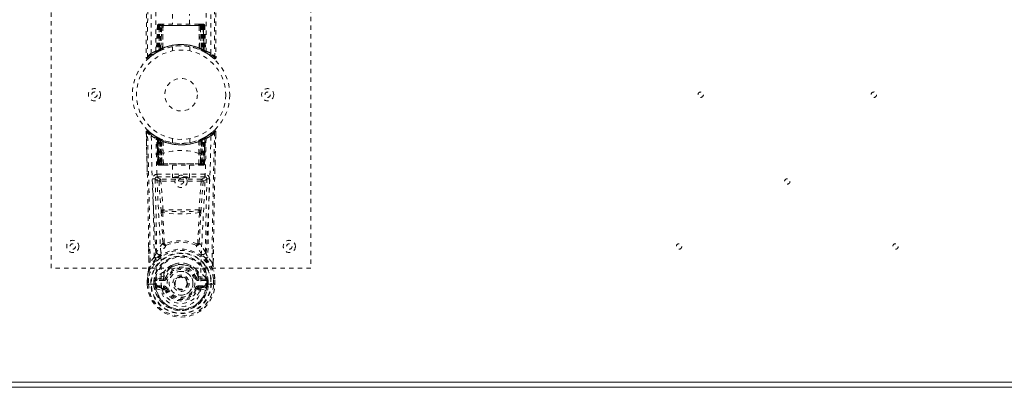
# Model space of a CAD drawing. Header units: inches. Extents: x 23.2 to 106.7, y 48 to 71.5.
# Tile 3 of 6: x 61.2 to 84, y 48 to 56.5. Entities that reach past the tile are written whole.
import ezdxf

# ---------------------------------------------------------------- set-up
doc = ezdxf.new("R2010")
doc.units = ezdxf.units.IN
doc.header["$MEASUREMENT"] = 0
doc.linetypes.add('SLD-Dashed', pattern=[0.075, 0.05, -0.025])
doc.linetypes.add('SLD-Solid', pattern=[0])

msp = doc.modelspace()

# ---------------------------------------------------------------- linework, layer by layer
at = {"color": 7, "linetype": 'SLD-Dashed', "lineweight": 0}
for p, q in [((61.962, 50.738), (61.962, 58.738)), ((67.962, 58.738), (67.962, 50.738)), ((64.767, 56.596), (64.767, 56.363)), ((65.157, 56.363), (65.157, 56.596)), ((64.415, 56.334), (64.394, 55.728)), ((64.428, 56.334), (64.408, 55.737)), ((64.428, 56.334), (64.415, 56.334)), ((64.447, 56.334), (64.426, 55.747)), ((64.449, 56.338), (64.427, 55.744)), ((64.514, 56.334), (64.447, 56.334)), ((64.454, 56.334), (64.453, 55.777)), ((64.454, 56.334), (65.469, 56.334)), ((64.455, 55.778), (64.454, 56.334)), ((64.468, 56.363), (64.458, 56.363)), ((64.468, 56.334), (64.467, 55.784)), ((64.468, 56.361), (64.468, 56.334)), ((65.456, 56.334), (64.468, 56.334)), ((64.531, 56.363), (64.477, 56.363)), ((64.486, 55.792), (64.486, 56.334)), ((64.486, 56.334), (65.437, 56.334)), ((64.494, 55.783), (64.514, 56.334)), ((64.515, 56.334), (64.496, 55.783)), ((64.514, 56.334), (64.515, 56.334)), ((64.537, 55.811), (64.543, 56.334)), ((64.545, 56.334), (64.541, 55.813)), ((64.545, 56.334), (64.543, 56.334)), ((64.552, 56.363), (64.545, 56.363)), ((65.378, 56.334), (64.545, 56.334)), ((65.371, 56.363), (64.552, 56.363)), ((65.379, 56.363), (65.371, 56.363)), ((65.383, 55.813), (65.378, 56.334)), ((65.381, 56.334), (65.378, 56.334)), ((65.381, 56.334), (65.386, 55.811)), ((65.447, 56.363), (65.392, 56.363)), ((65.427, 55.783), (65.408, 56.334)), ((65.408, 56.334), (65.41, 56.334)), ((65.41, 56.334), (65.429, 55.783)), ((65.477, 56.334), (65.41, 56.334)), ((65.437, 56.334), (65.438, 55.792)), ((65.437, 56.334), (65.437, 56.334)), ((65.465, 56.363), (65.455, 56.363)), ((65.456, 56.334), (65.456, 55.784)), ((65.469, 56.334), (65.468, 55.778)), ((65.47, 55.777), (65.469, 56.334)), ((65.476, 56.363), (65.476, 56.363)), ((65.497, 55.744), (65.476, 56.338)), ((65.477, 56.334), (65.497, 55.747)), ((65.481, 56.363), (65.478, 56.363)), ((65.495, 56.334), (65.516, 55.737)), ((65.508, 56.334), (65.495, 56.334)), ((65.508, 56.334), (65.529, 55.728)), ((64.316, 55.662), (64.418, 55.725)), ((64.379, 55.704), (64.393, 55.712)), ((64.394, 55.728), (64.408, 55.737)), ((64.411, 55.722), (64.478, 55.757)), ((64.426, 55.747), (64.494, 55.783)), ((64.466, 55.751), (64.453, 55.777)), ((64.468, 55.752), (64.455, 55.778)), ((64.478, 55.757), (64.479, 55.757)), ((64.482, 55.759), (64.479, 55.757)), ((64.496, 55.783), (64.494, 55.783)), ((64.498, 55.766), (64.499, 55.766)), ((64.537, 55.811), (64.541, 55.813)), ((64.54, 55.784), (64.544, 55.786)), ((64.762, 55.846), (64.762, 55.749)), ((65.162, 55.749), (65.162, 55.846)), ((65.379, 55.786), (65.383, 55.784)), ((65.383, 55.813), (65.386, 55.811)), ((65.424, 55.767), (65.426, 55.766)), ((65.429, 55.783), (65.427, 55.783)), ((65.429, 55.783), (65.497, 55.747)), ((65.456, 55.784), (65.444, 55.757)), ((65.444, 55.757), (65.446, 55.757)), ((65.446, 55.757), (65.512, 55.722)), ((65.468, 55.778), (65.455, 55.752)), ((65.47, 55.777), (65.457, 55.751)), ((65.516, 55.737), (65.529, 55.728)), ((65.525, 55.716), (65.538, 55.708)), ((65.531, 55.712), (65.544, 55.704)), ((64.155, 55.597), (64.185, 55.596)), ((64.205, 55.574), (64.306, 55.655)), ((65.717, 53.901), (65.703, 53.889)), ((64.157, 53.828), (64.156, 53.878)), ((64.158, 53.878), (64.159, 53.829)), ((64.18, 52.954), (64.16, 53.872)), ((64.389, 53.767), (64.32, 53.811)), ((64.396, 53.763), (64.383, 53.771)), ((64.402, 53.758), (64.389, 53.766)), ((64.396, 53.763), (64.396, 53.763)), ((64.411, 53.738), (64.397, 53.746)), ((64.419, 53.142), (64.397, 53.746)), ((64.399, 53.761), (64.399, 53.761)), ((64.432, 53.142), (64.411, 53.738)), ((64.411, 53.738), (64.432, 53.142)), ((64.411, 53.738), (64.411, 53.738)), ((64.414, 53.753), (64.414, 53.753)), ((64.479, 53.719), (64.414, 53.753)), ((64.43, 53.731), (64.45, 53.139)), ((64.496, 53.693), (64.43, 53.727)), ((64.45, 53.142), (64.43, 53.727)), ((64.458, 53.698), (64.47, 53.723)), ((64.458, 53.698), (64.458, 53.142)), ((64.476, 53.689), (64.458, 53.698)), ((64.471, 53.691), (64.49, 53.682)), ((64.472, 53.142), (64.471, 53.691)), ((64.476, 53.689), (64.488, 53.715)), ((64.476, 53.142), (64.476, 53.689)), ((64.481, 53.719), (64.479, 53.719)), ((64.488, 53.715), (64.481, 53.719)), ((64.49, 53.682), (64.502, 53.709)), ((64.49, 53.683), (64.49, 53.142)), ((64.509, 53.674), (64.49, 53.683)), ((64.49, 53.682), (64.49, 53.142)), ((64.496, 53.693), (64.498, 53.692)), ((64.515, 53.142), (64.496, 53.693)), ((64.498, 53.692), (64.515, 53.193)), ((64.501, 53.709), (64.52, 53.701)), ((64.509, 53.674), (64.52, 53.701)), ((64.509, 53.142), (64.509, 53.674)), ((64.547, 53.661), (64.543, 53.663)), ((64.545, 53.386), (64.543, 53.663)), ((64.551, 53.688), (64.547, 53.69)), ((64.762, 53.727), (64.762, 53.631)), ((65.162, 53.631), (65.162, 53.727)), ((65.377, 53.69), (65.372, 53.688)), ((65.38, 53.663), (65.376, 53.661)), ((65.38, 53.663), (65.378, 53.386)), ((65.403, 53.701), (65.422, 53.709)), ((65.427, 53.693), (65.408, 53.142)), ((65.408, 53.193), (65.425, 53.692)), ((65.434, 53.683), (65.415, 53.674)), ((65.415, 53.674), (65.415, 53.142)), ((65.425, 53.692), (65.427, 53.693)), ((65.494, 53.727), (65.427, 53.693)), ((65.433, 53.682), (65.452, 53.691)), ((65.433, 53.142), (65.434, 53.683)), ((65.433, 53.142), (65.433, 53.682)), ((65.44, 53.717), (65.452, 53.691)), ((65.444, 53.719), (65.442, 53.719)), ((65.509, 53.753), (65.444, 53.719)), ((65.465, 53.698), (65.447, 53.689)), ((65.447, 53.689), (65.447, 53.142)), ((65.452, 53.691), (65.452, 53.142)), ((65.465, 53.142), (65.465, 53.698)), ((65.471, 53.139), (65.493, 53.731)), ((65.473, 53.142), (65.494, 53.727)), ((65.491, 53.142), (65.512, 53.738)), ((65.512, 53.738), (65.491, 53.142)), ((65.505, 53.142), (65.526, 53.746)), ((65.509, 53.753), (65.509, 53.753)), ((65.526, 53.746), (65.512, 53.738)), ((65.512, 53.738), (65.512, 53.738)), ((65.524, 53.761), (65.524, 53.761)), ((65.54, 53.771), (65.527, 53.763)), ((65.527, 53.763), (65.527, 53.763)), ((65.634, 53.833), (65.616, 53.815)), ((65.693, 53.88), (65.675, 53.866)), ((65.764, 53.832), (65.766, 53.878)), ((65.766, 53.832), (65.767, 53.878)), ((64.547, 53.661), (64.55, 53.384)), ((65.374, 53.384), (65.376, 53.661)), ((64.548, 53.384), (64.55, 53.384)), ((64.554, 53.14), (64.548, 53.384)), ((65.369, 53.14), (65.375, 53.384)), ((65.374, 53.384), (65.375, 53.384)), ((64.419, 53.142), (64.432, 53.142)), ((64.45, 53.142), (64.515, 53.142)), ((64.458, 53.142), (64.476, 53.142)), ((64.459, 53.113), (64.472, 53.113)), ((64.462, 53.113), (64.472, 53.113)), ((64.48, 53.113), (64.471, 53.115)), ((64.49, 53.142), (64.472, 53.142)), ((64.472, 53.113), (64.473, 53.113)), ((65.447, 53.142), (64.476, 53.142)), ((64.48, 53.113), (64.538, 53.113)), ((64.49, 53.142), (64.509, 53.142)), ((64.49, 53.142), (65.433, 53.142)), ((65.415, 53.142), (64.509, 53.142)), ((64.538, 53.113), (64.509, 53.113)), ((64.516, 53.142), (64.515, 53.142)), ((64.516, 53.142), (64.516, 53.141)), ((64.545, 53.113), (64.561, 53.113)), ((64.545, 53.113), (64.545, 53.113)), ((64.561, 53.113), (65.362, 53.113)), ((64.767, 53.113), (64.767, 52.823)), ((65.157, 52.823), (65.157, 53.113)), ((65.362, 53.113), (65.378, 53.113)), ((65.378, 53.113), (65.378, 53.113)), ((65.385, 53.113), (65.443, 53.113)), ((65.414, 53.113), (65.385, 53.113)), ((65.408, 53.142), (65.407, 53.142)), ((65.407, 53.141), (65.407, 53.142)), ((65.408, 53.142), (65.473, 53.142)), ((65.414, 53.113), (65.414, 53.113)), ((65.414, 53.113), (65.433, 53.113)), ((65.415, 53.142), (65.433, 53.142)), ((65.452, 53.142), (65.433, 53.142)), ((65.447, 53.142), (65.465, 53.142)), ((65.45, 53.113), (65.451, 53.113)), ((65.451, 53.113), (65.461, 53.113)), ((65.451, 53.113), (65.465, 53.113)), ((65.473, 53.142), (65.473, 53.142)), ((65.491, 53.142), (65.505, 53.142)), ((64.41, 52.902), (64.41, 52.84)), ((65.513, 52.902), (64.41, 52.902)), ((64.41, 52.84), (65.513, 52.84)), ((64.498, 52.787), (64.498, 52.742)), ((65.425, 52.787), (64.498, 52.787)), ((65.425, 52.787), (65.425, 52.742)), ((65.513, 52.84), (65.513, 52.902)), ((64.453, 52.739), (64.5, 52.075)), ((65.425, 52.742), (64.498, 52.742)), ((64.544, 52.079), (64.498, 52.742)), ((65.425, 52.742), (65.379, 52.079)), ((65.47, 52.739), (65.424, 52.075)), ((65.47, 52.739), (65.425, 52.742)), ((65.379, 52.079), (64.544, 52.079)), ((64.217, 50.869), (64.213, 51.23)), ((64.576, 51.307), (64.576, 51.307)), ((65.348, 51.307), (65.348, 51.307)), ((65.706, 50.869), (65.71, 51.214)), ((64.34, 50.988), (64.247, 50.873)), ((65.676, 50.873), (65.583, 50.988)), ((67.962, 50.738), (61.962, 50.738)), ((64.809, 50.826), (64.734, 50.798)), ((65.189, 50.798), (65.115, 50.825)), ((64.181, 50.369), (64.182, 50.496)), ((64.182, 50.5), (64.182, 50.496)), ((64.183, 50.496), (64.183, 50.368)), ((64.212, 50.496), (64.211, 50.372)), ((64.563, 50.553), (64.397, 50.516)), ((64.401, 50.479), (64.553, 50.517)), ((64.401, 50.479), (64.401, 50.449)), ((64.553, 50.479), (64.401, 50.479)), ((64.553, 50.517), (64.566, 50.533)), ((64.553, 50.479), (64.553, 50.517)), ((64.553, 50.449), (64.553, 50.479)), ((64.608, 50.7), (64.559, 50.646)), ((64.565, 50.601), (64.563, 50.553)), ((64.566, 50.534), (64.609, 50.518)), ((65.364, 50.646), (65.315, 50.7)), ((65.315, 50.518), (65.357, 50.534)), ((65.357, 50.533), (65.37, 50.517)), ((65.358, 50.601), (65.36, 50.553)), ((65.36, 50.553), (65.527, 50.516)), ((65.37, 50.479), (65.37, 50.517)), ((65.37, 50.517), (65.522, 50.479)), ((65.522, 50.479), (65.37, 50.479)), ((65.37, 50.449), (65.37, 50.479)), ((65.522, 50.449), (65.522, 50.479)), ((65.712, 50.372), (65.711, 50.496)), ((65.74, 50.368), (65.74, 50.496)), ((65.741, 50.496), (65.741, 50.5)), ((65.742, 50.369), (65.741, 50.496)), ((64.181, 50.369), (64.185, 50.369)), ((64.185, 50.369), (64.212, 50.369)), ((64.212, 50.369), (64.23, 50.369)), ((64.229, 50.37), (64.248, 50.37)), ((64.23, 50.369), (64.229, 50.37)), ((64.248, 50.37), (64.39, 50.37)), ((64.332, 50.374), (64.333, 50.447)), ((64.362, 50.374), (64.332, 50.374)), ((64.332, 50.374), (64.332, 50.374)), ((64.362, 50.446), (64.333, 50.447)), ((64.367, 50.46), (64.362, 50.446)), ((64.362, 50.446), (64.362, 50.374)), ((64.367, 50.375), (64.362, 50.374)), ((64.369, 50.296), (64.362, 50.374)), ((64.367, 50.46), (64.367, 50.375)), ((64.367, 50.46), (64.367, 50.46)), ((64.384, 50.261), (64.525, 50.228)), ((64.553, 50.449), (64.401, 50.449)), ((64.414, 50.327), (64.414, 50.297)), ((64.414, 50.327), (64.553, 50.327)), ((64.553, 50.268), (64.414, 50.297)), ((64.414, 50.297), (64.553, 50.297)), ((64.553, 50.327), (64.553, 50.297)), ((64.553, 50.297), (64.553, 50.268)), ((64.609, 50.259), (64.581, 50.249)), ((65.118, 50.388), (65.118, 50.385)), ((65.342, 50.249), (65.315, 50.259)), ((65.522, 50.449), (65.37, 50.449)), ((65.37, 50.297), (65.37, 50.327)), ((65.37, 50.327), (65.509, 50.327)), ((65.37, 50.268), (65.37, 50.297)), ((65.509, 50.297), (65.37, 50.268)), ((65.37, 50.297), (65.509, 50.297)), ((65.398, 50.228), (65.539, 50.261)), ((65.509, 50.297), (65.509, 50.327)), ((65.533, 50.37), (65.675, 50.37)), ((65.533, 50.364), (65.534, 50.37)), ((65.561, 50.446), (65.556, 50.46)), ((65.556, 50.46), (65.557, 50.375)), ((65.556, 50.46), (65.556, 50.46)), ((65.557, 50.375), (65.561, 50.374)), ((65.591, 50.447), (65.561, 50.446)), ((65.561, 50.374), (65.561, 50.446)), ((65.591, 50.374), (65.561, 50.374)), ((65.591, 50.447), (65.591, 50.447)), ((65.591, 50.447), (65.591, 50.374)), ((65.591, 50.374), (65.591, 50.374)), ((65.675, 50.37), (65.694, 50.37)), ((65.694, 50.37), (65.694, 50.369)), ((65.694, 50.369), (65.712, 50.369)), ((65.712, 50.369), (65.738, 50.369)), ((65.738, 50.369), (65.742, 50.369))]:
    msp.add_line(p, q, dxfattribs=at)
at = {"color": 7, "linetype": 'SLD-Solid', "lineweight": 15}
for p, q in [((106.712, 47.988), (23.212, 47.988)), ((23.33, 48.106), (106.594, 48.106)), ((106.594, 48.106), (23.33, 48.106))]:
    msp.add_line(p, q, dxfattribs=at)
at = {"color": 7, "linetype": 'SLD-Dashed', "lineweight": 0, "flags": 128}
for points in [[(64.274, 55.69), (64.275, 57.786), (64.286, 59.88), (64.308, 61.973), (64.341, 64.063), (64.364, 65.375), (64.388, 66.684), (64.408, 67.991), (64.418, 69.294), (64.414, 70.592)], [(64.382, 55.746), (64.383, 57.612), (64.393, 59.478), (64.412, 61.343), (64.44, 63.206), (64.467, 64.695), (64.496, 66.181), (64.522, 67.664), (64.536, 69.143), (64.531, 70.617)], [(65.392, 70.617), (65.387, 69.143), (65.402, 67.664), (65.427, 66.181), (65.456, 64.695), (65.484, 63.206), (65.512, 61.343), (65.53, 59.478), (65.54, 57.612), (65.541, 55.746)], [(65.65, 55.69), (65.648, 57.786), (65.637, 59.88), (65.615, 61.973), (65.583, 64.063), (65.559, 65.375), (65.535, 66.684), (65.516, 67.991), (65.505, 69.294), (65.51, 70.592)], [(64.255, 70.093), (64.257, 69.399), (64.258, 68.671), (64.258, 67.91), (64.256, 67.115), (64.254, 66.332), (64.251, 65.662), (64.248, 65.029), (64.245, 64.356), (64.241, 63.641), (64.24, 63.446), (64.238, 63.248), (64.237, 63.047), (64.236, 62.844), (64.235, 62.728), (64.233, 62.483), (64.232, 62.214), (64.229, 61.782), (64.225, 61.301), (64.222, 60.771), (64.218, 60.19), (64.215, 59.8), (64.212, 59.39), (64.209, 58.985), (64.206, 58.603), (64.203, 58.235), (64.199, 57.615), (64.195, 57.041), (64.191, 56.513), (64.188, 56.032), (64.185, 55.596)], [(65.668, 70.093), (65.666, 69.244), (65.666, 68.354), (65.666, 67.425), (65.669, 66.459), (65.672, 65.669), (65.675, 65.038), (65.678, 64.364), (65.682, 63.647), (65.684, 63.45), (65.685, 63.251), (65.686, 63.048), (65.687, 62.844), (65.688, 62.726), (65.69, 62.477), (65.692, 62.205), (65.695, 61.771), (65.698, 61.289), (65.702, 60.76), (65.706, 60.182), (65.709, 59.795), (65.711, 59.388), (65.715, 58.941), (65.718, 58.498), (65.721, 58.082), (65.724, 57.592), (65.728, 57.147), (65.73, 56.747), (65.733, 56.392), (65.735, 56.082), (65.737, 55.816), (65.739, 55.596)], [(64.225, 69.603), (64.224, 66.471), (64.206, 62.846), (64.181, 59.222), (64.155, 55.597)], [(65.698, 69.628), (65.699, 66.471), (65.717, 62.846), (65.743, 59.221), (65.769, 55.597)], [(64.415, 56.334), (64.418, 56.334), (64.426, 56.334), (64.439, 56.334), (64.454, 56.334)], [(64.468, 56.334), (64.453, 56.334), (64.44, 56.334), (64.432, 56.334), (64.428, 56.334)], [(64.448, 56.342), (64.448, 56.34), (64.447, 56.334)], [(64.447, 56.334), (64.447, 56.334), (64.449, 56.334), (64.452, 56.334), (64.457, 56.334), (64.463, 56.334), (64.47, 56.334), (64.478, 56.334), (64.486, 56.334)], [(64.543, 56.334), (64.532, 56.334), (64.524, 56.334), (64.518, 56.334), (64.515, 56.334)], [(64.543, 56.334), (64.543, 56.34), (64.543, 56.346), (64.544, 56.351), (64.545, 56.355), (64.547, 56.358), (64.548, 56.361), (64.55, 56.363), (64.552, 56.363)], [(65.371, 56.363), (65.373, 56.363), (65.375, 56.361), (65.376, 56.358), (65.378, 56.355), (65.379, 56.351), (65.38, 56.346), (65.38, 56.34), (65.381, 56.334)], [(65.408, 56.334), (65.405, 56.334), (65.399, 56.334), (65.391, 56.334), (65.381, 56.334)], [(65.437, 56.334), (65.445, 56.334), (65.453, 56.334), (65.46, 56.334), (65.466, 56.334), (65.471, 56.334), (65.474, 56.334), (65.476, 56.334), (65.477, 56.334)], [(65.495, 56.334), (65.491, 56.334), (65.483, 56.334), (65.47, 56.334), (65.456, 56.334)], [(65.469, 56.334), (65.484, 56.334), (65.497, 56.334), (65.506, 56.334), (65.508, 56.334)], [(64.45, 55.743), (64.458, 55.748), (64.465, 55.753)], [(64.54, 55.784), (64.541, 55.785), (64.541, 55.787), (64.542, 55.789), (64.542, 55.793), (64.541, 55.797), (64.54, 55.801), (64.539, 55.806), (64.537, 55.811)], [(64.724, 55.84), (64.746, 55.845), (64.748, 55.845)], [(65.159, 55.846), (65.16, 55.846), (65.143, 55.849), (65.105, 55.854), (65.05, 55.86), (64.986, 55.863), (64.962, 55.863)], [(65.383, 55.784), (65.382, 55.785), (65.382, 55.787), (65.381, 55.789), (65.381, 55.793), (65.382, 55.797), (65.383, 55.801), (65.384, 55.806), (65.386, 55.811)], [(65.458, 55.753), (65.465, 55.748), (65.474, 55.743)], [(65.508, 55.725), (65.514, 55.724), (65.519, 55.728), (65.524, 55.734)], [(65.72, 55.577), (65.727, 55.573), (65.735, 55.57), (65.744, 55.57), (65.751, 55.571), (65.758, 55.575), (65.764, 55.58), (65.767, 55.587), (65.768, 55.594)], [(65.769, 55.597), (65.768, 55.597), (65.766, 55.597), (65.76, 55.596), (65.75, 55.596), (65.744, 55.597), (65.739, 55.596)], [(64.23, 53.88), (64.227, 53.883), (64.206, 53.901)], [(64.274, 53.785), (64.281, 53.332), (64.293, 52.883), (64.311, 52.44), (64.332, 52.004), (64.363, 51.438), (64.386, 50.891), (64.39, 50.364)], [(64.507, 50.298), (64.503, 50.827), (64.479, 51.376), (64.447, 51.944), (64.424, 52.381), (64.406, 52.826), (64.392, 53.276), (64.384, 53.73)], [(64.405, 53.758), (64.399, 53.761), (64.396, 53.763)], [(64.428, 53.735), (64.423, 53.745), (64.417, 53.751)], [(64.469, 53.722), (64.462, 53.727), (64.454, 53.732)], [(64.471, 53.691), (64.476, 53.701), (64.48, 53.71), (64.483, 53.715), (64.483, 53.717)], [(64.501, 53.709), (64.5, 53.707), (64.498, 53.701), (64.494, 53.693), (64.49, 53.683)], [(65.415, 53.674), (65.41, 53.685), (65.407, 53.693), (65.404, 53.699), (65.403, 53.701)], [(65.539, 53.73), (65.531, 53.276), (65.518, 52.826), (65.499, 52.381), (65.476, 51.944), (65.444, 51.377), (65.42, 50.827), (65.416, 50.298)], [(65.421, 53.709), (65.422, 53.707), (65.424, 53.701), (65.428, 53.692), (65.433, 53.682)], [(65.434, 53.683), (65.429, 53.693), (65.425, 53.701), (65.423, 53.707), (65.422, 53.709)], [(65.447, 53.689), (65.443, 53.699), (65.439, 53.708), (65.436, 53.713), (65.435, 53.715)], [(65.465, 53.698), (65.461, 53.707), (65.457, 53.716), (65.454, 53.722), (65.453, 53.723)], [(65.469, 53.732), (65.461, 53.727), (65.454, 53.722)], [(65.649, 53.785), (65.642, 53.332), (65.63, 52.883), (65.612, 52.44), (65.591, 52.004), (65.56, 51.438), (65.537, 50.891), (65.533, 50.364)], [(65.742, 52.911), (65.743, 52.984), (65.747, 53.157), (65.751, 53.366), (65.757, 53.613), (65.763, 53.872)], [(64.515, 53.193), (64.515, 53.306), (64.519, 53.361), (64.525, 53.388), (64.529, 53.393), (64.532, 53.394), (64.533, 53.395), (64.535, 53.394), (64.538, 53.393), (64.541, 53.391), (64.545, 53.386)], [(64.545, 53.386), (64.547, 53.384), (64.547, 53.384), (64.548, 53.384), (64.548, 53.384)], [(65.375, 53.384), (65.375, 53.384), (65.376, 53.384), (65.377, 53.384), (65.378, 53.386)], [(65.378, 53.386), (65.383, 53.391), (65.385, 53.393), (65.388, 53.394), (65.39, 53.395), (65.391, 53.394), (65.394, 53.393), (65.398, 53.388), (65.405, 53.361), (65.408, 53.306), (65.408, 53.193)], [(64.458, 53.142), (64.443, 53.142), (64.43, 53.142), (64.421, 53.142), (64.419, 53.142), (64.419, 53.142)], [(64.432, 53.142), (64.436, 53.142), (64.445, 53.142), (64.457, 53.142), (64.472, 53.142)], [(64.49, 53.142), (64.474, 53.142), (64.467, 53.142), (64.461, 53.142), (64.456, 53.142), (64.452, 53.142), (64.45, 53.142), (64.45, 53.142)], [(64.515, 53.193), (64.515, 53.192), (64.516, 53.142)], [(64.554, 53.14), (64.757, 53.14), (64.962, 53.14), (65.167, 53.14), (65.369, 53.14)], [(65.407, 53.142), (65.408, 53.192), (65.408, 53.193)], [(65.473, 53.142), (65.473, 53.142), (65.471, 53.142), (65.467, 53.142), (65.462, 53.142), (65.456, 53.142), (65.449, 53.142), (65.433, 53.142)], [(65.452, 53.142), (65.466, 53.142), (65.479, 53.142), (65.487, 53.142), (65.491, 53.142)], [(65.505, 53.142), (65.504, 53.142), (65.502, 53.142), (65.493, 53.142), (65.48, 53.142), (65.465, 53.142)], [(64.365, 52.793), (64.394, 52.766), (64.453, 52.739)], [(64.365, 52.793), (64.385, 51.95), (64.399, 51.108)], [(64.498, 52.787), (64.439, 52.813), (64.41, 52.84)], [(65.513, 52.84), (65.484, 52.813), (65.425, 52.787)], [(65.47, 52.739), (65.529, 52.766), (65.558, 52.793)], [(65.525, 51.108), (65.538, 51.95), (65.558, 52.793)], [(64.498, 52.742), (64.482, 52.741), (64.468, 52.74), (64.458, 52.74), (64.453, 52.739)], [(64.5, 52.075), (64.504, 52.075), (64.514, 52.076), (64.529, 52.077), (64.544, 52.079)], [(64.5, 52.075), (64.502, 52.053), (64.505, 52.032)], [(64.549, 52.057), (64.546, 52.068), (64.544, 52.079)], [(65.379, 52.079), (65.377, 52.068), (65.374, 52.057)], [(65.379, 52.079), (65.394, 52.077), (65.409, 52.076), (65.419, 52.075), (65.424, 52.075)], [(65.419, 52.032), (65.421, 52.053), (65.424, 52.075)], [(64.505, 52.032), (64.523, 51.673), (64.541, 51.321)], [(65.385, 52.022), (65.246, 51.998), (65.104, 51.989), (64.962, 51.986), (64.819, 51.989), (64.678, 51.998), (64.539, 52.022)], [(64.539, 52.022), (64.558, 51.661), (64.576, 51.307)], [(65.348, 51.307), (65.365, 51.661), (65.385, 52.022)], [(65.419, 52.032), (65.4, 51.673), (65.383, 51.321)], [(64.216, 51.23), (64.217, 51.109), (64.219, 50.87)], [(64.54, 51.314), (64.466, 51.216), (64.399, 51.108)], [(64.54, 51.314), (64.542, 51.304), (64.546, 51.295), (64.552, 51.288), (64.559, 51.284), (64.566, 51.282), (64.574, 51.284), (64.581, 51.288), (64.586, 51.295)], [(65.337, 51.295), (65.343, 51.288), (65.35, 51.284), (65.357, 51.282), (65.365, 51.284), (65.372, 51.288), (65.377, 51.295), (65.381, 51.304), (65.384, 51.314)], [(65.525, 51.108), (65.457, 51.216), (65.384, 51.314)], [(65.705, 50.87), (65.706, 51.105), (65.707, 51.215)], [(64.383, 50.953), (64.284, 50.827), (64.21, 50.677)], [(64.493, 51.06), (64.488, 51.054), (64.479, 51.045)], [(65.444, 51.045), (65.435, 51.054), (65.431, 51.06)], [(65.54, 50.953), (65.641, 50.824), (65.714, 50.677)], [(64.734, 50.798), (64.636, 50.731), (64.608, 50.7)], [(65.315, 50.7), (65.288, 50.731), (65.189, 50.798)], [(64.21, 50.677), (64.193, 50.59), (64.182, 50.5)], [(64.212, 50.496), (64.206, 50.497), (64.201, 50.498), (64.196, 50.498), (64.192, 50.499), (64.188, 50.5), (64.185, 50.5), (64.183, 50.5), (64.182, 50.5)], [(64.182, 50.496), (64.182, 50.496), (64.183, 50.496), (64.186, 50.496), (64.189, 50.496), (64.194, 50.496), (64.199, 50.496), (64.206, 50.496), (64.212, 50.496)], [(64.21, 50.677), (64.208, 50.672), (64.208, 50.666)], [(64.397, 50.516), (64.39, 50.507), (64.374, 50.494)], [(64.637, 50.508), (64.631, 50.51), (64.626, 50.512), (64.621, 50.513), (64.617, 50.515), (64.614, 50.516), (64.611, 50.517), (64.609, 50.518), (64.609, 50.518)], [(65.286, 50.508), (65.292, 50.51), (65.297, 50.512), (65.302, 50.513), (65.306, 50.515), (65.309, 50.516), (65.312, 50.517), (65.314, 50.518), (65.315, 50.518)], [(65.36, 50.553), (65.359, 50.541), (65.357, 50.534), (65.357, 50.533)], [(65.549, 50.494), (65.543, 50.499), (65.527, 50.516)], [(65.741, 50.5), (65.74, 50.5), (65.738, 50.5), (65.735, 50.5), (65.731, 50.499), (65.727, 50.498), (65.722, 50.498), (65.717, 50.497), (65.711, 50.496)], [(65.711, 50.496), (65.718, 50.496), (65.724, 50.496), (65.729, 50.496), (65.734, 50.496), (65.738, 50.496), (65.74, 50.496), (65.741, 50.496), (65.741, 50.496)], [(65.716, 50.666), (65.715, 50.672), (65.714, 50.677)], [(65.741, 50.5), (65.73, 50.59), (65.714, 50.677)], [(64.211, 50.372), (64.205, 50.372), (64.199, 50.372), (64.193, 50.372), (64.188, 50.372), (64.185, 50.372), (64.182, 50.372), (64.181, 50.372), (64.181, 50.369)], [(64.362, 50.446), (64.362, 50.446), (64.362, 50.446)], [(64.401, 50.449), (64.383, 50.452), (64.367, 50.46)], [(64.372, 50.31), (64.391, 50.323), (64.414, 50.327)], [(64.39, 50.364), (64.39, 50.367), (64.39, 50.37)], [(64.39, 50.364), (64.395, 50.355), (64.402, 50.345)], [(64.507, 50.298), (64.505, 50.298), (64.503, 50.298)], [(65.416, 50.298), (65.414, 50.216), (65.394, 50.134), (65.356, 50.056), (65.3, 49.986), (65.229, 49.927), (65.147, 49.883), (65.056, 49.856), (64.962, 49.847), (64.867, 49.856), (64.776, 49.883), (64.694, 49.927), (64.623, 49.986), (64.568, 50.056), (64.529, 50.134), (64.509, 50.216), (64.507, 50.298)], [(64.581, 50.249), (64.574, 50.261), (64.57, 50.264), (64.566, 50.267), (64.562, 50.268), (64.558, 50.268), (64.548, 50.267), (64.539, 50.263), (64.531, 50.258), (64.527, 50.254), (64.525, 50.248), (64.525, 50.229)], [(64.637, 50.269), (64.631, 50.267), (64.626, 50.265), (64.621, 50.263), (64.617, 50.262), (64.614, 50.261), (64.611, 50.26), (64.609, 50.259), (64.609, 50.259)], [(65.286, 50.269), (65.292, 50.267), (65.297, 50.265), (65.302, 50.263), (65.306, 50.262), (65.309, 50.261), (65.312, 50.26), (65.314, 50.259), (65.315, 50.259)], [(65.399, 50.229), (65.4, 50.243), (65.397, 50.252), (65.395, 50.256), (65.392, 50.259), (65.384, 50.263), (65.374, 50.266), (65.364, 50.267), (65.358, 50.266), (65.353, 50.264), (65.347, 50.258), (65.342, 50.249)], [(65.42, 50.298), (65.418, 50.298), (65.416, 50.298)], [(65.509, 50.327), (65.532, 50.323), (65.552, 50.31)], [(65.533, 50.364), (65.528, 50.355), (65.521, 50.345)], [(65.556, 50.46), (65.54, 50.452), (65.522, 50.449)], [(65.561, 50.446), (65.561, 50.446), (65.561, 50.446)], [(65.742, 50.369), (65.742, 50.372), (65.741, 50.372), (65.739, 50.372), (65.735, 50.372), (65.73, 50.372), (65.725, 50.372), (65.719, 50.372), (65.712, 50.372)], [(64.581, 50.248), (64.579, 50.248), (64.573, 50.246), (64.565, 50.242), (64.555, 50.239), (64.545, 50.235), (64.536, 50.232), (64.529, 50.229), (64.525, 50.228)], [(65.342, 50.248), (65.344, 50.248), (65.35, 50.246), (65.358, 50.242), (65.368, 50.239), (65.379, 50.235), (65.388, 50.232), (65.394, 50.229), (65.398, 50.228)]]:
    msp.add_lwpolyline(points, dxfattribs=at)
at = {"color": 7, "linetype": 'SLD-Dashed', "lineweight": 0}
for centre, radius in [((64.962, 54.738), 1.125), ((64.962, 54.738), 1.03), ((64.962, 54.738), 0.376), ((62.962, 54.738), 0.141), ((62.962, 54.738), 0.0625), ((66.962, 54.738), 0.141), ((66.962, 54.738), 0.0625), ((76.962, 54.738), 0.0625), ((80.962, 54.738), 0.0625), ((64.962, 52.738), 0.141), ((64.962, 52.738), 0.0625), ((78.962, 52.738), 0.0625), ((62.462, 51.238), 0.141), ((62.462, 51.238), 0.0625), ((67.462, 51.238), 0.141), ((67.462, 51.238), 0.0625), ((76.462, 51.238), 0.0625), ((81.462, 51.238), 0.0625), ((64.962, 50.388), 0.7), ((64.962, 50.388), 0.69), ((64.962, 50.388), 0.623), ((64.962, 50.388), 0.32), ((64.962, 50.388), 0.275), ((64.962, 50.388), 0.188), ((64.962, 50.388), 0.156), ((64.962, 50.388), 0.142), ((64.962, 50.388), 0.139), ((64.962, 50.388), 0.138)]:
    msp.add_circle(centre, radius, dxfattribs=at)
for centre, radius, start, end in [((64.445, 56.333), 0.03, 90.0056, 178.0043), ((64.497, 56.265), 0.105, 114.0073, 139.1316), ((64.458, 56.333), 0.03, 113.8909, 178.0166), ((64.459, 56.332), 0.0318, 89.326, 119.9518), ((64.477, 56.333), 0.03, 90.0636, 178.068), ((64.483, 56.324), 0.0394, 84.2281, 144.8146), ((64.481, 56.444), 0.0832, 255.4855, 260.9143), ((64.965, 56.341), 0.479, 177.3672, 180.8309), ((64.543, 56.333), 0.0299, 90.1883, 178.2036), ((64.545, 56.333), 0.0299, 90.1883, 178.2037), ((64.58, 56.341), 0.0354, 140.7664, 190.7274), ((65.343, 56.341), 0.0354, 349.2728, 39.2331), ((65.378, 56.333), 0.0299, 1.7966, 89.8116), ((65.38, 56.333), 0.0299, 1.7985, 89.8119), ((63.748, 56.338), 1.689, 359.8747, 0.8567), ((65.433, 56.316), 0.0478, 22.9976, 85.2675), ((65.447, 56.333), 0.03, 1.932, 89.9365), ((65.443, 56.438), 0.0777, 279.4537, 285.0402), ((64.855, 56.341), 0.601, 359.3779, 1.9591), ((65.464, 56.332), 0.0314, 57.5214, 90.71), ((65.433, 56.554), 0.196, 280.3922, 282.6984), ((65.465, 56.333), 0.03, 1.9834, 66.4961), ((65.478, 56.333), 0.03, 1.9959, 89.9943), ((65.477, 56.333), 0.0305, 2.3465, 69.5966), ((64.962, 54.739), 1.157, 47.826, 132.172), ((64.946, 54.507), 1.361, 114.4618, 119.607), ((64.962, 54.738), 1.127, 119.5333, 124.6618), ((64.364, 55.729), 0.03, 301.0999, 358.0159), ((64.962, 54.706), 1.19, 60.8755, 119.1245), ((64.423, 55.759), 0.043, 197.0225, 245.8012), ((64.378, 55.738), 0.0299, 300.3188, 358.0955), ((64.961, 54.74), 1.126, 118.6672, 120.3057), ((64.956, 55.098), 0.845, 126.5355, 131.753), ((64.379, 55.724), 0.0187, 320.8754, 23.0685), ((64.962, 54.738), 1.128, 60.4664, 119.5336), ((64.935, 55.129), 0.804, 125.5555, 130.9579), ((64.963, 54.735), 1.131, 114.3145, 119.2256), ((64.398, 55.747), 0.0278, 298.0289, 1.5797), ((64.396, 55.748), 0.0299, 299.2645, 358.1974), ((64.946, 55.121), 0.814, 124.4155, 129.6526), ((64.962, 54.739), 1.155, 64.0067, 115.9933), ((64.962, 54.74), 1.155, 64.6488, 115.3509), ((64.516, 55.795), 0.0503, 193.5592, 226.9767), ((64.465, 55.783), 0.0297, 295.5313, 358.5258), ((64.466, 55.784), 0.0297, 295.4581, 358.5245), ((64.962, 54.739), 1.156, 65.6757, 114.3248), ((64.58, 55.824), 0.0994, 198.8572, 215.5696), ((64.923, 55.179), 0.74, 121.3941, 125.2408), ((64.962, 54.775), 1.12, 67.9154, 112.0846), ((64.511, 55.795), 0.0345, 344.852, 31.051), ((65.412, 55.795), 0.0345, 148.9508, 195.1427), ((65.001, 55.18), 0.739, 54.7557, 58.6253), ((65.354, 55.819), 0.0882, 323.2245, 342.0702), ((64.961, 54.737), 1.129, 60.7696, 65.6903), ((65.457, 55.784), 0.0297, 181.475, 244.5424), ((65.459, 55.783), 0.0297, 181.4786, 244.4671), ((64.978, 55.121), 0.813, 50.3447, 55.5887), ((64.986, 55.127), 0.808, 49.0534, 54.432), ((64.967, 55.099), 0.844, 48.2455, 53.4662), ((65.01, 54.823), 1.03, 59.6496, 62.7024), ((65.52, 55.744), 0.0234, 171.7187, 234.9049), ((65.527, 55.748), 0.0299, 181.8024, 240.7355), ((65.192, 55.137), 0.667, 59.3359, 61.679), ((65.546, 55.738), 0.0299, 181.9044, 239.6814), ((65.5, 55.759), 0.043, 294.1889, 342.9865), ((64.962, 54.739), 1.127, 55.338, 60.4669), ((65.559, 55.729), 0.03, 181.9837, 238.9003), ((64.977, 54.507), 1.361, 60.393, 65.5383), ((64.952, 54.71), 1.192, 124.6565, 131.9416), ((64.185, 55.596), 0.03, 179.5971, 312.1635), ((64.294, 55.675), 0.134, 215.7784, 228.608), ((64.952, 54.751), 1.112, 124.6182, 132.0559), ((64.304, 55.691), 0.03, 180.3219, 304.0487), ((65.62, 55.691), 0.03, 235.9258, 359.6911), ((64.971, 54.75), 1.113, 47.9424, 55.3797), ((64.973, 54.711), 1.19, 48.0512, 55.3493), ((65.739, 55.596), 0.03, 227.8364, 0.403), ((66.894, 54.528), 1.573, 137.2608, 138.3527), ((64.186, 53.879), 0.03, 47.93, 181.4931), ((64.596, 53.523), 0.543, 135.8995, 139.035), ((64.957, 54.732), 1.119, 228.0246, 235.4119), ((64.563, 54.224), 0.483, 223.7171, 237.8671), ((64.974, 54.723), 1.108, 304.5529, 311.815), ((65.737, 53.879), 0.03, 358.5067, 132.0702), ((64.756, 53), 1.317, 41.8861, 43.1794), ((64.195, 53.251), 0.628, 90.8078, 93.5456), ((64.946, 54.762), 1.185, 228.2244, 235.502), ((-73.43, 49.591), 137.653, 0.68189, 1.76384), ((-79.393, 49.468), 143.647, 0.56038, 1.75989), ((64.962, 54.74), 1.158, 227.9757, 312.0241), ((64.304, 53.786), 0.03, 55.9397, 180.2011), ((64.947, 54.976), 1.368, 240.5349, 245.6804), ((64.961, 54.738), 1.127, 235.3884, 240.5527), ((64.367, 53.745), 0.03, 1.9832, 59.115), ((64.425, 53.717), 0.043, 114.3111, 163.0448), ((64.962, 54.77), 1.19, 240.9438, 299.0562), ((64.37, 53.746), 0.0272, 359.2981, 40.3087), ((64.885, 54.601), 0.971, 239.6344, 243.7726), ((64.381, 53.737), 0.0299, 1.78, 59.8733), ((64.381, 53.737), 0.0299, 1.9083, 59.8854), ((64.913, 54.326), 0.776, 228.3669, 234.0837), ((64.962, 54.738), 1.127, 240.5519, 299.4481), ((64.91, 54.317), 0.764, 229.2487, 234.9593), ((64.4, 53.727), 0.0299, 1.8102, 60.927), ((64.962, 54.739), 1.128, 240.9542, 245.9039), ((64.91, 54.31), 0.755, 230.4526, 236.1338), ((64.962, 54.737), 1.155, 245.1323, 294.8677), ((64.466, 53.693), 0.0297, 1.506, 64.5502), ((64.468, 53.692), 0.0297, 1.5071, 64.653), ((64.962, 54.737), 1.155, 245.9283, 294.0717), ((64.905, 54.271), 0.708, 234.8602, 239.2239), ((64.962, 54.737), 1.155, 246.9084, 293.0916), ((64.513, 53.681), 0.0346, 329.084, 15.16), ((64.517, 53.679), 0.0349, 329.3543, 15.0787), ((65.406, 53.679), 0.0349, 164.9215, 210.6461), ((65.41, 53.681), 0.0346, 164.8406, 210.9157), ((65.018, 54.271), 0.708, 300.7763, 305.14), ((65.083, 54.475), 0.837, 293.5929, 295.4284), ((64.961, 54.739), 1.128, 294.0964, 299.0458), ((65.455, 53.692), 0.0297, 115.3463, 178.4939), ((65.457, 53.693), 0.0297, 115.4477, 178.4952), ((65.013, 54.31), 0.755, 303.8659, 309.5477), ((65.013, 54.317), 0.765, 305.0414, 310.7506), ((65.01, 54.326), 0.776, 305.9154, 311.6341), ((65.038, 54.601), 0.97, 296.2264, 300.3674), ((65.524, 53.727), 0.0299, 119.1008, 178.1909), ((65.524, 53.727), 0.03, 119.059, 163.2379), ((65.006, 54.674), 1.05, 298.8364, 308.439), ((65.542, 53.737), 0.0299, 120.115, 178.0913), ((65.542, 53.737), 0.0299, 120.1262, 178.218), ((64.962, 54.738), 1.128, 299.4479, 304.6109), ((65.498, 53.717), 0.0429, 16.9286, 65.717), ((65.556, 53.745), 0.03, 120.8846, 178.0169), ((65.553, 53.746), 0.0272, 139.6936, 180.6988), ((64.976, 54.976), 1.368, 294.3203, 299.4645), ((65.619, 53.786), 0.03, 359.813, 124.0462), ((64.978, 54.762), 1.184, 304.4956, 311.7786), ((215.744, 49.338), 150.075, 178.2658, 179.41393), ((203.648, 49.586), 137.947, 178.23615, 179.32379), ((65.749, 53.787), 0.093, 78.5374, 97.1092), ((64.962, 54.701), 1.12, 248.284, 291.7161), ((64.962, 52.118), 1.332, 71.9765, 108.0233), ((64.449, 53.143), 0.03, 181.9956, 269.9945), ((64.483, 53.192), 0.0807, 218.1974, 252.5528), ((64.462, 53.143), 0.03, 181.9321, 269.9252), ((64.477, 53.142), 0.0276, 179.1236, 257.2321), ((64.479, 53.135), 0.0218, 247.4038, 275.21), ((64.906, 53.135), 0.435, 179.068, 182.8851), ((64.9, 53.135), 0.424, 179.0339, 182.9441), ((64.945, 53.135), 0.455, 179.11, 182.754), ((64.93, 53.135), 0.44, 179.0671, 182.8387), ((64.969, 53.135), 0.461, 179.1093, 182.7089), ((64.545, 53.143), 0.0299, 181.8075, 269.8221), ((64.55, 53.67), 0.53, 266.3906, 270.5178), ((64.546, 53.143), 0.0295, 183.4634, 269.0168), ((64.587, 53.134), 0.0334, 170.24, 218.8799), ((65.336, 53.134), 0.0334, 321.1205, 9.7598), ((65.374, 53.67), 0.53, 269.4822, 273.6094), ((65.378, 53.143), 0.0299, 270.178, 358.1924), ((65.378, 53.143), 0.0295, 270.9999, 356.5197), ((64.954, 53.135), 0.461, 357.292, 0.8902), ((64.993, 53.135), 0.44, 357.1615, 0.9324), ((64.978, 53.135), 0.456, 357.2473, 0.889), ((65.438, 53.148), 0.0354, 260.9604, 350.2091), ((65.443, 53.143), 0.03, 270.0606, 358.0707), ((65.023, 53.135), 0.424, 357.0559, 0.9661), ((65.017, 53.135), 0.435, 357.1148, 0.9321), ((65.461, 53.143), 0.03, 270.0294, 358.0305), ((65.441, 53.192), 0.0807, 287.4459, 321.8027), ((65.475, 53.143), 0.03, 270.0055, 358.0046), ((64.41, 52.797), 0.105, 89.8859, 181.4312), ((64.328, 52.468), 0.327, 83.5365, 94.0537), ((-36.922, 49.921), 101.268, 0.60368, 1.62598), ((64.41, 52.795), 0.045, 89.8876, 181.4232), ((64.498, 52.742), 0.0451, 90.3599, 183.09), ((65.425, 52.742), 0.0451, 356.9092, 89.6279), ((65.513, 52.797), 0.105, 358.5856, 90.0973), ((65.513, 52.795), 0.045, 358.5768, 90.1125), ((65.595, 52.469), 0.326, 85.9339, 96.476), ((166.845, 49.921), 101.268, 178.37401, 179.39632), ((64.547, 52.01), 0.0477, 87.436, 152.2377), ((64.533, 52.066), 0.0441, 230.1821, 277.633), ((64.815, 51.961), 0.283, 160.1742, 167.6071), ((64.962, 56.881), 4.842, 265.1093, 274.8902), ((65.112, 51.962), 0.279, 12.3344, 19.8831), ((65.377, 52.01), 0.0476, 27.7585, 92.5664), ((65.39, 52.066), 0.0441, 262.3784, 309.8069), ((64.962, 50.388), 0.787, 8.1858, 171.8142), ((65.633, 50.486), 1.277, 142.4874, 153.3056), ((64.527, 51.319), 0.0134, 335.6152, 7.2525), ((64.6, 51.321), 0.0605, 186.6641, 290.1515), ((64.571, 51.348), 0.0407, 221.3947, 276.0539), ((64.591, 51.311), 0.0161, 192.2789, 252.679), ((64.961, 50.393), 0.977, 67.4213, 112.5685), ((64.633, 51.312), 0.0498, 199.5588, 255.0344), ((64.962, 50.475), 0.859, 66.605, 113.3942), ((65.324, 51.321), 0.0605, 249.8485, 353.3359), ((65.29, 51.312), 0.0498, 284.9657, 340.4409), ((64.293, 50.488), 1.273, 26.6781, 37.5285), ((65.332, 51.311), 0.0161, 287.3366, 347.757), ((65.352, 51.348), 0.0408, 263.9522, 318.5806), ((65.396, 51.319), 0.0133, 172.8309, 204.505), ((64.962, 50.388), 0.758, 8.1858, 171.8142), ((64.962, 50.388), 0.632, 5.3576, 174.6424), ((63.174, 51.634), 1.332, 331.0188, 336.7424), ((64.504, 51.144), 0.226, 223.4613, 237.5605), ((64.962, 50.388), 0.602, 5.5122, 174.4878), ((66.106, 49.248), 2.424, 132.131, 135.2898), ((64.459, 51.11), 0.0605, 182.4475, 303.6188), ((65.464, 51.11), 0.0605, 236.3812, 357.5525), ((63.818, 49.248), 2.423, 44.7097, 47.8694), ((66.75, 51.634), 1.334, 203.2601, 208.9787), ((65.426, 51.135), 0.215, 302.0806, 316.8966), ((62.905, 50.828), 1.312, 352.9104, 1.7776), ((60.087, 51.565), 4.218, 347.8427, 350.5474), ((64.239, 50.82), 0.0537, 81.0692, 113.5752), ((64.962, 50.357), 0.465, 118.5172, 148.4792), ((64.962, 50.4), 0.417, 18.6623, 161.3014), ((64.962, 50.388), 0.376, 20.1713, 159.8287), ((64.962, 50.388), 0.346, 20.1712, 159.8288), ((64.767, 50.787), 0.0346, 162.6975, 217.8328), ((64.962, 50.36), 0.463, 61.3063, 118.6952), ((64.962, 50.451), 0.405, 67.6956, 112.1085), ((65.156, 50.787), 0.0346, 322.1696, 17.3026), ((64.962, 50.358), 0.464, 31.5039, 61.5009), ((65.685, 50.82), 0.0537, 66.425, 98.9307), ((69.832, 51.565), 4.213, 189.4515, 192.1593), ((67.022, 50.828), 1.316, 178.2323, 187.0751), ((65.562, 50.375), 1.386, 167.8611, 174.9722), ((64.497, 50.449), 0.131, 160.0069, 175.489), ((64.4, 50.51), 0.0304, 210.7927, 270.6135), ((64.741, 50.252), 0.433, 114.7985, 142.594), ((64.553, 50.538), 0.059, 270, 339.8287), ((64.553, 50.538), 0.089, 270.0006, 339.8286), ((64.476, 50.612), 0.0897, 352.8484, 22.4185), ((64.631, 50.553), 0.0674, 179.7937, 196.5058), ((64.962, 50.388), 0.275, 90.0001, 269.9999), ((64.962, 50.388), 0.157, 84.1567, 107.2456), ((64.962, 50.388), 0.275, 270.0001, 89.9999), ((65.37, 50.538), 0.089, 200.1713, 269.9994), ((65.37, 50.538), 0.059, 200.1713, 270), ((65.439, 50.613), 0.0815, 156.0579, 188.6748), ((65.186, 50.257), 0.427, 37.2043, 65.403), ((65.523, 50.51), 0.0304, 269.3868, 329.2069), ((65.465, 50.458), 0.0912, 1.1077, 23.3957), ((64.362, 50.375), 1.385, 5.0258, 12.1407), ((64.962, 50.388), 0.781, 181.2987, 358.7132), ((64.962, 50.388), 0.78, 181.4115, 358.5885), ((64.962, 50.388), 0.751, 181.2113, 358.7887), ((64.962, 50.388), 0.63, 181.332, 358.668), ((64.962, 50.388), 0.595, 181.3275, 187.5324), ((64.962, 50.388), 0.6, 190.4653, 358.6279), ((64.596, 50.34), 0.227, 187.5971, 200.4186), ((64.413, 50.267), 0.0298, 88.497, 192.2553), ((64.962, 50.349), 0.572, 177.9355, 2.0645), ((64.522, 50.472), 0.175, 226.4373, 263.5818), ((64.554, 50.238), 0.03, 90.8924, 199.8082), ((64.553, 50.238), 0.089, 20.1714, 89.9994), ((64.553, 50.238), 0.059, 20.1713, 90), ((64.553, 50.238), 0.0298, 19.908, 90.2833), ((64.962, 50.388), 0.376, 200.1713, 339.8287), ((64.962, 50.388), 0.346, 200.1712, 339.8288), ((65.37, 50.238), 0.089, 90.0006, 159.8287), ((65.37, 50.238), 0.059, 90, 159.8287), ((65.37, 50.238), 0.0298, 89.7166, 160.0919), ((65.37, 50.238), 0.03, 340.1887, 89.1082), ((65.401, 50.472), 0.175, 276.4285, 313.569), ((65.51, 50.267), 0.0298, 347.7448, 91.5029), ((65.327, 50.34), 0.227, 339.5812, 352.403), ((64.962, 50.388), 0.595, 352.4676, 358.6725), ((64.962, 50.388), 0.465, 200.2061, 339.7911), ((64.962, 50.388), 0.405, 200.1906, 339.8094)]:
    msp.add_arc(centre, radius, start, end, dxfattribs=at)
msp.add_ellipse((64.962, 52.823), major_axis=(0.195, 0), ratio=0.034921, dxfattribs=at)

doc.saveas('drawing.dxf')
